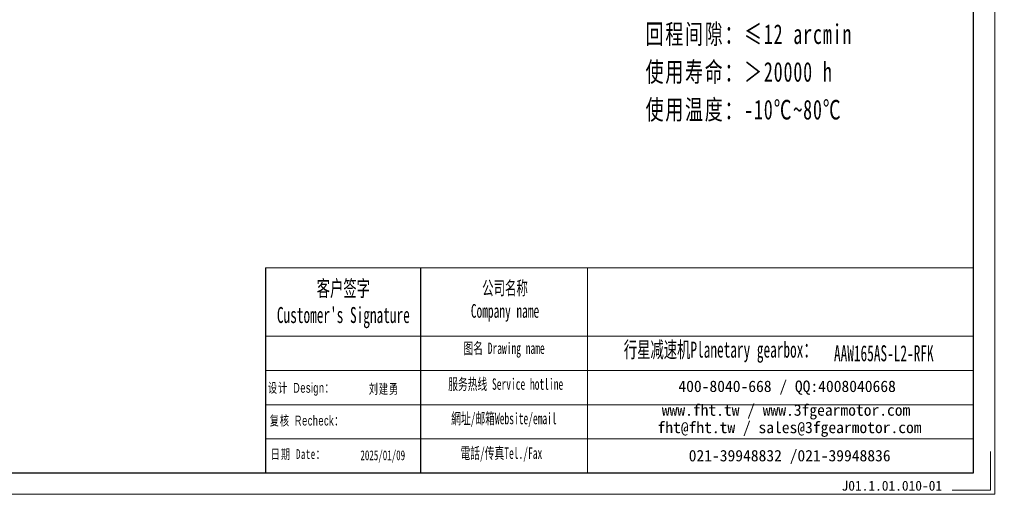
# Model space of a CAD drawing. Header units: millimetres. Extents: x -48 to 1057, y 0 to 774.
# Tile 5 of 10: x 457 to 1057, y 0 to 289. Entities that reach past the tile are written whole.
import ezdxf

# ---------------------------------------------------------------- set-up
doc = ezdxf.new("R2010")
doc.units = ezdxf.units.MM
doc.layers.add('6文字层', color=3, linetype='Continuous')
doc.layers.add('7标注层', color=4, linetype='Continuous')
for name, color, linetype, lineweight in [('SLD-0', 7, 'Continuous', 18), ('图框_外框线', 7, 'Continuous', 18), ('尺寸线层', 3, 'Continuous', 18)]:
    doc.layers.add(name, color=color, linetype=linetype, lineweight=lineweight)
doc.styles.add('SLDTEXTSTYLE4', font='SimSun.ttf', dxfattribs={"width": 0.611111})
doc.styles.get("Standard").update_dxf_attribs({"font": 'SimSun.ttf'})
doc.styles.add('标准', font='SimSun.ttf', dxfattribs={"width": 0.667})
doc.styles.add('样式 1', font='SimSun.ttf')

msp = doc.modelspace()

# ---------------------------------------------------------------- linework, layer by layer
msp.add_line((701.54622, 138.08526), (701.54622, 13.00548))
at = {"layer": '7标注层', "color": 0}
msp.add_line((607.19307, 138.08526), (607.19307, 13.02687), dxfattribs=at)
at = {"layer": '图框_外框线'}
for p, q in [((607.19307, 138.08526), (701.54622, 138.08526)), ((701.54622, 138.08526), (701.54622, 13.02687)), ((701.54622, 138.08526), (1038.41408, 138.08526)), ((803.20539, 138.08526), (803.20539, 13.02687)), ((607.19307, 96.35317), (701.54622, 96.35317)), ((701.54622, 96.35317), (1038.41408, 96.35317)), ((607.19307, 75.48713), (1038.41408, 75.48713)), ((607.19307, 54.62109), (1038.41408, 54.62109)), ((607.19307, 33.75505), (1038.41408, 33.75505))]:
    msp.add_line(p, q, dxfattribs=at)
at = {"layer": '图框_外框线', "color": 3}
msp.add_lwpolyline([(-42.8159, 0), (1051.44094, 0), (1051.44094, 773.79591), (-42.8159, 773.79591)], close=True, dxfattribs=at)
at = {"layer": '图框_外框线', "color": 3, "lineweight": 25}
msp.add_lwpolyline([(22.31844, 13.02687), (1038.41408, 13.02687), (1038.41408, 760.76904), (22.31844, 760.76904)], close=True, dxfattribs=at)
at = {"layer": '图框_外框线', "color": 3}
msp.add_lwpolyline([(1048.83557, 26.05373), (1048.83557, 2.60537), (1025.38721, 2.60537)], dxfattribs=at)

# ---------------------------------------------------------------- texts
at = {"layer": '6文字层', "insert": (958.07399, 8.23312), "char_height": 6, "width": 70.1380233, "attachment_point": 1, "style": '样式 1'}
msp.add_mtext('J01.1.01.010-01', dxfattribs=at)
at = {"layer": 'SLD-0', "color": 1, "attachment_point": 2}
for s, insert, char_height, width, style in [("{\\fSimSun|b1|i0|c134|p2;客户签字\\PCustomer's Signature}", (654.53227, 130.36466), 9.7374858, 121.1353272, 'SLDTEXTSTYLE4'), ('{\\fSimSun|b1|i0|c134|p2;公司名称\\PCompany name}', (753.02056, 129.84775), 8.3464164, 108.0600323, 'SLDTEXTSTYLE4'), ('{\\fSimSun|b1|i0|c134|p2;图名 Drawing name}', (752.45004, 92.50681), 6.955347, 88.9497372, 'SLDTEXTSTYLE4'), ('{\\fSimSun|b1|i0|c134|p2;  \\H1.1667x;行星减速机Planetary gearbox\\fSimSun|b0|i0|c134|p2;：}', (880.67622, 93.04333), 8.3464164, 131.2694328, 'SLDTEXTSTYLE4'), ('\\pt48.68743;{\\fSimSun|b1|i0|c134|p2;\\C256;AAW165AS-L2-RFK}', (983.79262, 90.82732), 9.7374858, 70.8643575, 'SLDTEXTSTYLE4'), ('{\\fSimSun|b0|i0|c134|p2;\\T1.1;设计 \\fArial|b0|i0|c0|p34;Design\\fSimSun|b0|i0|c134|p2;：}', (628.89235, 67.89426), 6, 88.1265606, '标准'), ('{\\fSimSun|b0|i0|c134|p2;\\T1.1;刘建勇}', (679.25302, 67.23488), 6, 31.9717109, '标准'), ('{\\fSimSun|b1|i0|c134|p2;服务热线 Service hotline}', (753.43636, 70.63587), 6.955347, 99.0985524, 'SLDTEXTSTYLE4'), ('{\\fSimSun|b0|i0|c134|p2;\\T1.1;复核 \\fArial|b0|i0|c0|p34;Recheck\\fSimSun|b0|i0|c134|p2;：}', (632.35785, 47.93299), 6, 98.4343709, '标准'), ('{\\fSimSun|b1|i0|c134|p2;網址/邮箱Website/email}', (752.35335, 49.6805), 6.955347, 103.1522655, 'SLDTEXTSTYLE4'), ('{\\T1.1;日期 Date：}', (627.07347, 27.527), 6, 31.9717109, '标准'), ('2025/01/09', (678.54204, 26.79094), 6, 31.9717109, '标准'), ('{\\fSimSun|b1|i0|c134|p2;電話/传真Tel./Fax}', (750.79504, 28.56174), 6.955347, 104.3928849, 'SLDTEXTSTYLE4')]:
    msp.add_mtext(s, dxfattribs=dict(at, insert=insert, char_height=char_height, width=width, style=style))
at = {"layer": 'SLD-0', "color": 1, "char_height": 6.955347, "attachment_point": 2}
for s, insert, width in [('{\\fSimSun|b1|i0|c134|p2;400-8040-668 / QQ:4008040668}', (924.88829, 69.30686), 202.5077741), ('{\\fSimSun|b1|i0|c134|p2;www.fht.tw / www.3fgearmotor.com }', (924.24697, 54.81981), 202.7357419), ('\\pt83.46416;{\\fSimSun|b1|i0|c134|p2;fht@fht.tw / sales@3fgearmotor.com }', (926.36669, 44.22866), 202.7357419), ('{\\fSimSun|b1|i0|c134|p2;021-39948832 /021-39948836 }', (926.43941, 27.04101), 154.8040753)]:
    msp.add_mtext(s, dxfattribs=dict(at, insert=insert, width=width))
at = {"layer": '尺寸线层', "insert": (838.67187, 447.55602), "char_height": 12, "width": 238.0879491, "attachment_point": 1, "line_spacing_factor": 1.15057, "style": '标准'}
msp.add_mtext('{\\T1.1;性能参数：\\P减速比：1:30-100\\P额定输出力矩：490-750N.m\\P最大加速力矩：1.5倍额定扭矩\\P额定输入转速：3000 rpm\\P容许径向力：16500 N\\P容许轴向力：16500 N\\P回程间隙：≤12 arcmin\\P使用寿命：＞20000 h\\P使用温度：-10℃~80℃}', dxfattribs=at)

doc.saveas('drawing.dxf')
